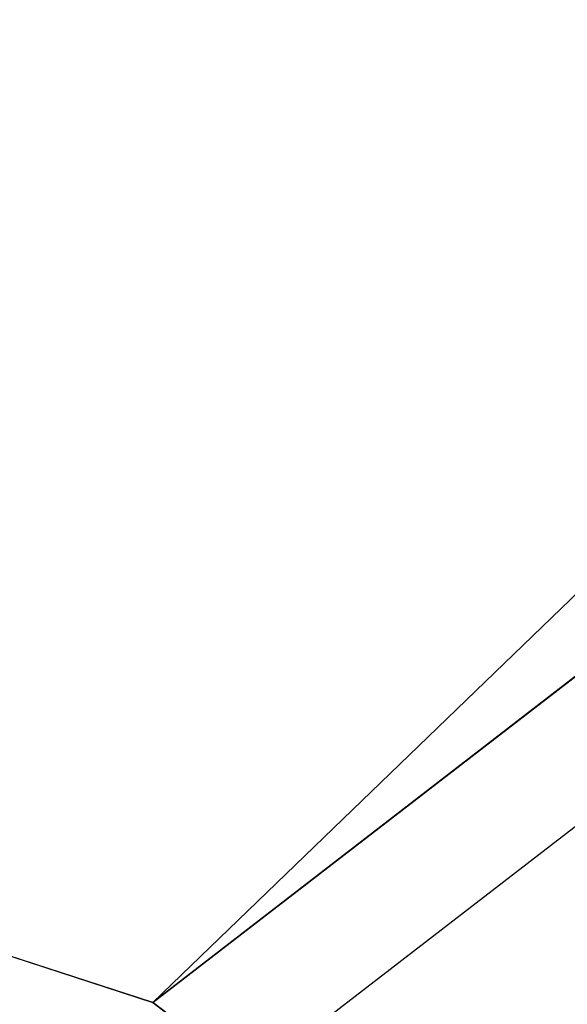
# Model space of a CAD drawing. Extents: x 3.8 to 27.2, y -11.7 to 11.7.
# Tile 17 of 58: x 6.7568 to 6.76209, y -7.32212 to -7.31262. Entities that reach past the tile are written whole.
import ezdxf

# ---------------------------------------------------------------- set-up
doc = ezdxf.new("R2010")
doc.units = 0
doc.header["$MEASUREMENT"] = 0
doc.layers.get('0').update_dxf_attribs({"linetype": 'CONTINUOUS'})

# ---------------------------------------------------------------- blocks, each defined once
blk = doc.blocks.new('LUXORA_ZWIS_MA_Y_STL')
at = {"color": 0}
for p, q in [((6.8231928, -7.2718991, 4.2614503), (6.7580834, -7.3221059, 4.2614503)), ((6.8231928, -7.2718991, 4.2614503), (6.7580834, -7.3221059, 4.2614503)), ((6.8238939, -7.2728086, 4.2128625), (6.7333408, -7.3426362, 4.2128625)), ((6.8238939, -7.2728086, 4.2128625), (6.7333408, -7.3426362, 4.2128625)), ((6.7475723, -7.3186961, 4.2506532), (6.7580834, -7.3221059, 4.2614503)), ((6.7475723, -7.3186961, 4.2506532), (6.7580834, -7.3221059, 4.2614503)), ((6.7580834, -7.3221059, 4.2614503), (6.7632144, -7.3260078, 4.2649063)), ((6.7580834, -7.3221059, 4.2614503), (6.7632144, -7.3260078, 4.2649063))]:
    blk.add_line(p, q, dxfattribs=at)
mesh = blk.add_polyface(dxfattribs=at)
corners = [(6.8176239, -7.2646776, 4.2506532), (6.7387366, -7.3216488, 4.2368551), (6.8157569, -7.2622567, 4.2368551), (6.7475723, -7.3186961, 4.2506532)]
mesh.append_faces([[corners[k] for k in face] for face in [(0, 1, 2), (1, 0, 3)]], dxfattribs={"vtx0": -1, "color": 0})
mesh = blk.add_polyface(dxfattribs=at)
corners = [(6.8176239, -7.2646776, 4.2506532), (6.7580834, -7.3221059, 4.2614503), (6.7475723, -7.3186961, 4.2506532), (6.8231928, -7.2718991, 4.2614503)]
mesh.append_faces([[corners[k] for k in face] for face in [(0, 1, 2), (1, 0, 3)]], dxfattribs={"vtx0": -1, "color": 0})
mesh = blk.add_polyface(dxfattribs=at)
corners = [(6.8231928, -7.2718991, 4.2614503), (6.7632144, -7.3260078, 4.2649063), (6.7580834, -7.3221059, 4.2614503)]
mesh.append_faces([[corners[k] for k in face] for face in [(0, 1, 2)]], dxfattribs={"color": 0})
mesh = blk.add_polyface(dxfattribs=at)
corners = [(6.7669678, -7.3735599, 4.2311658), (6.8475582, -7.3034968, 4.2185001), (6.7570051, -7.3733244, 4.2185001), (6.8513873, -7.3084625, 4.2311658)]
mesh.append_faces([[corners[k] for k in face] for face in [(0, 1, 2), (1, 0, 3)]], dxfattribs={"vtx0": -1, "color": 0})

msp = doc.modelspace()

# ---------------------------------------------------------------- block references
at = {"color": 0}
msp.add_blockref('LUXORA_ZWIS_MA_Y_STL', (0, 0), dxfattribs=at)

doc.saveas('drawing.dxf')
